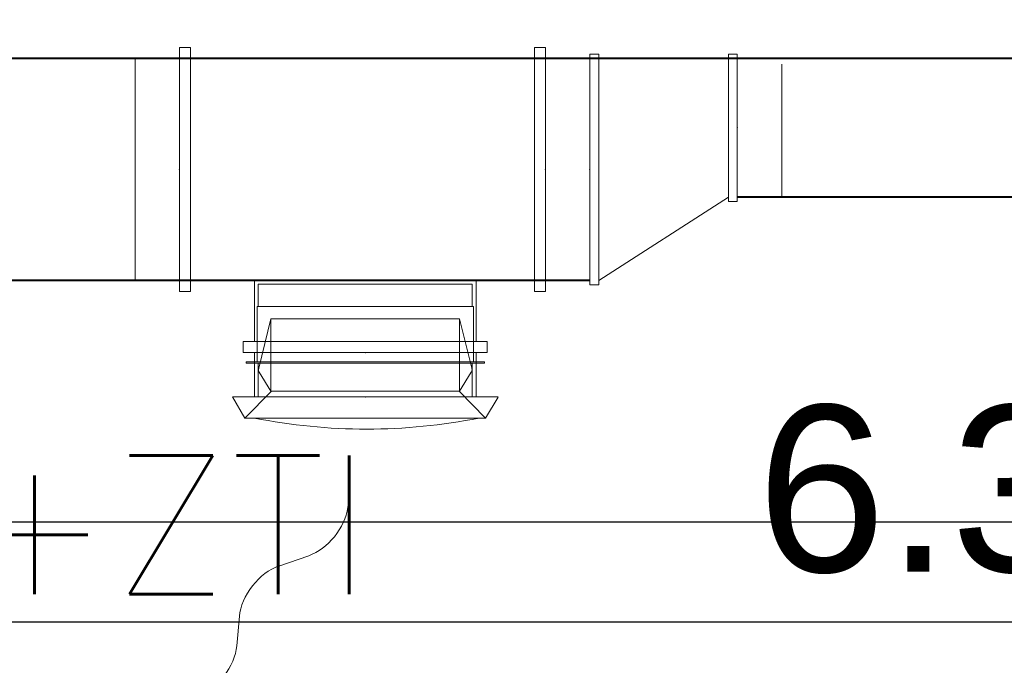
# Model space of a CAD drawing. Header units: millimetres. Extents: x -367720 to -162733, y 309172 to 337444.
# Tile 54 of 256: x -354365 to -353477, y 316581 to 317162. Entities that reach past the tile are written whole.
import ezdxf
from ezdxf.enums import TextEntityAlignment as Align

# ---------------------------------------------------------------- set-up
doc = ezdxf.new("R2010")
doc.units = ezdxf.units.MM
doc.header["$LTSCALE"] = 10
doc.header["$MEASUREMENT"] = 0
doc.linetypes.add('ACAD_ISO03W100', pattern=[30, 12, -18])
doc.layers.get('0').update_dxf_attribs({"color": 255, "lineweight": 13})
doc.layers.add('LATS_PIPE_REFRIGERANT', color=3, linetype='Continuous')
for name, color, linetype, lineweight in [('LATS_PIPE_REFRIGERANT_INDEX', 1, 'Continuous', 0), ('VZ1', 6, 'Continuous', 18), ('vzt-profese', 241, 'Continuous', 15), ('vzt-přívod', 2, 'Continuous', 40), ('vzt-spiro', 50, 'Continuous', 5), ('vzt-tenká', 2, 'Continuous', 20), ('vzt-čárkkovaná', 50, 'ACAD_ISO03W100', 9)]:
    doc.layers.add(name, color=color, linetype=linetype, lineweight=lineweight)
doc.styles.add('LATS_ANNO', font='arial.ttf')
doc.styles.add('PITSIMP8', font='pitsimp8')
doc.styles.add('ROMANS', font='ROMANS.shx', dxfattribs={"height": 80})

# ---------------------------------------------------------------- blocks, each defined once
blk = doc.blocks.new('A$C44164CF6')
at = {"layer": 'LATS_PIPE_REFRIGERANT', "ltscale": 5}
blk.add_line((-1347.39, -2210.29), (8037.42, -2210.29), dxfattribs=at)
blk.add_lwpolyline([(-1474.39, -1060.54), (-1474.39, -2300.29), (10137.42, -2300.29), (10137.42, -2750.29), (10376.55, -2750.29), (10376.55, -2633.18)], dxfattribs=at)
at = {"layer": 'LATS_PIPE_REFRIGERANT_INDEX', "color": 7, "style": 'LATS_ANNO'}
blk.add_text('6.35:12.7', height=150, dxfattribs=at).set_placement((1519.46, -2180.25), align=Align.MIDDLE_CENTER)
at = {"layer": 'VZ1', "extrusion": (0, -1, -1.22461e-16), "style": 'ROMANS', "width": 0.8, "flags": 1}
for tag, p in [('MATERIAL', (-2269.09, 3112.52, -14812.16)), ('PRIRUBA', (-2269.09, 3112.52, -14812.16)), ('PRUTOK', (-2269.09, 3112.52, -14812.16)), ('PLOCHA', (-2269.09, 3112.52, -14812.16)), ('OBVOD', (-2269.09, 3112.52, -14812.16)), ('NAZEV', (-2269.09, 3112.52, -14812.16)), ('KOTA', (-2269.09, 3112.52, -14812.16)), ('USEK', (-2269.09, 3112.52, -14812.16)), ('TVAR', (-2269.09, 3112.52, -14812.16)), ('POS', (-2269.09, 3112.52, -14812.16)), ('NB2', (-2269.09, 3112.52, -14812.16)), ('NB1', (-2269.09, 3112.52, -14812.16)), ('DB', (-2269.09, 3112.52, -14812.16)), ('DA', (-2269.09, 3112.52, -14812.16)), ('B2', (-2269.09, 3112.52, -14812.16)), ('B1', (-2269.09, 3112.52, -14812.16)), ('A2', (-2269.09, 3112.52, -14812.16)), ('A1', (-2269.09, 3112.52, -14812.16)), ('LT', (-2269.09, 3112.52, -14812.16)), ('MATERIAL', (99885.33, 3112.52, -14812.16)), ('PRIRUBA', (99885.33, 3112.52, -14812.16)), ('PRUTOK', (99885.33, 3112.52, -14812.16)), ('PLOCHA', (99885.33, 3112.52, -14812.16)), ('OBVOD', (99885.33, 3112.52, -14812.16)), ('NAZEV', (99885.33, 3112.52, -14812.16)), ('KOTA', (99885.33, 3112.52, -14812.16)), ('USEK', (99885.33, 3112.52, -14812.16)), ('TVAR', (99885.33, 3112.52, -14812.16)), ('POS', (99885.33, 3112.52, -14812.16)), ('NB2', (99885.33, 3112.52, -14812.16)), ('NB1', (99885.33, 3112.52, -14812.16)), ('DB', (99885.33, 3112.52, -14812.16)), ('DA', (99885.33, 3112.52, -14812.16)), ('B2', (99885.33, 3112.52, -14812.16)), ('B1', (99885.33, 3112.52, -14812.16)), ('A2', (99885.33, 3112.52, -14812.16)), ('A1', (99885.33, 3112.52, -14812.16)), ('LT', (99885.33, 3112.52, -14812.16))]:
    blk.add_attdef(tag, p, '', height=1, rotation=180, dxfattribs=at)
at = {"layer": 'VZ1', "extrusion": (1.22461e-16, 1, 4.44089e-16), "style": 'ROMANS', "width": 0.8, "flags": 1}
for tag, p in [('MATERIAL', (2269.09, 2852.52, 14812.16)), ('PRIRUBA', (2269.09, 2852.52, 14812.16)), ('IZOLACE', (2269.09, 2852.52, 14812.16)), ('PRUTOK', (2269.09, 2852.52, 14812.16)), ('PLOCHA', (2269.09, 2852.52, 14812.16)), ('NASTCE', (2269.09, 2852.52, 14812.16)), ('OBVOD', (2269.09, 2852.52, 14812.16)), ('NAZEV', (2269.09, 2852.52, 14812.16)), ('KOTA', (2269.09, 2852.52, 14812.16)), ('USEK', (2269.09, 2852.52, 14812.16)), ('TVAR', (2269.09, 2852.52, 14812.16)), ('POS', (2269.09, 2852.52, 14812.16)), ('NB2', (2269.09, 2852.52, 14812.16)), ('NB1', (2269.09, 2852.52, 14812.16)), ('B1', (2269.09, 2852.52, 14812.16)), ('VS', (2269.09, 2852.52, 14812.16)), ('A1', (2269.09, 2852.52, 14812.16)), ('LT', (2269.09, 2852.52, 14812.16)), ('MATERIAL', (-99885.33, 2852.52, 14812.16)), ('PRIRUBA', (-99885.33, 2852.52, 14812.16)), ('IZOLACE', (-99885.33, 2852.52, 14812.16)), ('PRUTOK', (-99885.33, 2852.52, 14812.16)), ('PLOCHA', (-99885.33, 2852.52, 14812.16)), ('NASTCE', (-99885.33, 2852.52, 14812.16)), ('OBVOD', (-99885.33, 2852.52, 14812.16)), ('NAZEV', (-99885.33, 2852.52, 14812.16)), ('KOTA', (-99885.33, 2852.52, 14812.16)), ('USEK', (-99885.33, 2852.52, 14812.16)), ('TVAR', (-99885.33, 2852.52, 14812.16)), ('POS', (-99885.33, 2852.52, 14812.16)), ('NB2', (-99885.33, 2852.52, 14812.16)), ('NB1', (-99885.33, 2852.52, 14812.16)), ('B1', (-99885.33, 2852.52, 14812.16)), ('VS', (-99885.33, 2852.52, 14812.16)), ('A1', (-99885.33, 2852.52, 14812.16)), ('LT', (-99885.33, 2852.52, 14812.16))]:
    blk.add_attdef(tag, p, '', height=1, dxfattribs=at)
at = {"layer": 'vzt-profese', "style": 'ROMANS'}
blk.add_text('EL+ZTI', height=125, rotation=0.00003, dxfattribs=at).set_placement((168.73, -2275.52))
blk = doc.blocks.new('A$C237B0669')
at = {"layer": 'vzt-spiro'}
for p, q in [((97.5, 265), (97.5, 255)), ((97.5, 265), (207.5, 265)), ((97.5, 265), (317.5, 265)), ((97.5, 265), (97.5, 255)), ((317.5, 265), (317.5, 255)), ((317.5, 265), (317.5, 255)), ((207.5, 255), (97.5, 255)), ((317.5, 255), (97.5, 255)), ((107.5, 255), (107.5, 200)), ((107.5, 255), (107.5, 200)), ((307.5, 255), (307.5, 200)), ((307.5, 255), (307.5, 200)), ((40, 210), (50, 210)), ((40, 210), (50, 210)), ((40, -10), (40, 210)), ((50, 210), (50, -10)), ((370, 210), (360, 210)), ((370, 210), (360, 210)), ((360, 210), (360, -10)), ((370, -10), (370, 210)), ((50, 200), (107.5, 200)), ((50, 200), (107.5, 200)), ((360, 200), (307.5, 200)), ((360, 200), (307.5, 200)), ((40, -10), (40, 100)), ((50, 100), (50, -10)), ((360, 100), (360, -10)), ((370, -10), (370, 100)), ((50, 0), (107.5, 0)), ((50, 0), (360, 0)), ((40, -10), (50, -10)), ((40, -10), (50, -10)), ((370, -10), (360, -10)), ((370, -10), (360, -10))]:
    blk.add_line(p, q, dxfattribs=at)
for p in [(207.5, 265), (40, 100), (370, 100)]:
    blk.add_point(p, dxfattribs=at)
at = {"layer": 'vzt-čárkkovaná'}
for p, q in [((107.5, 305), (107.5, 265)), ((207.5, 305), (107.5, 305)), ((307.5, 305), (107.5, 305)), ((107.5, 305), (107.5, 265)), ((307.5, 305), (307.5, 265)), ((307.5, 305), (307.5, 265)), ((0, 200), (40, 200)), ((0, 200), (40, 200)), ((0, 200), (0, 0)), ((410, 200), (370, 200)), ((410, 200), (370, 200)), ((410, 200), (410, 0)), ((0, 100), (0, 0)), ((410, 100), (410, 0)), ((0, 0), (40, 0)), ((0, 0), (40, 0)), ((410, 0), (370, 0)), ((410, 0), (370, 0))]:
    blk.add_line(p, q, dxfattribs=at)
blk = doc.blocks.new('A$C29C036A4')
at = {"layer": 'vzt-tenká'}
for p, q in [((-19, 108.5), (-0.12, 119.89)), ((0, 119.71), (0, 0)), ((-19, 0), (-19, 108.5)), ((-19, 0), (-19, -108.5)), ((0, -119.84), (0, 0)), ((-19, -108.5), (0, -119.84))]:
    blk.add_line(p, q, dxfattribs=at)
blk.add_arc((490.82, 1.25), 519.82, 168.74335, 191.25665, dxfattribs=at)
blk.add_point((0, 0), dxfattribs=at)
at = {"layer": 'vzt-čárkkovaná'}
for p, q in [((-19, 108.5), (5.1, 84.64)), ((30.52, 107.42), (30.52, 0)), ((30.52, 107.42), (31.52, 107.42)), ((31.52, 107.42), (31.52, 0)), ((0, 96.5), (30.52, 96.5)), ((22.3, 95.52), (5.32, 85.02)), ((70.41, 85), (25.84, 95.98)), ((31.52, 97.5), (81.61, 97.5)), ((81.61, 97.5), (81.61, 0)), ((81.61, 96.5), (101.69, 96.5)), ((101.69, 0), (101.69, 96.5)), ((4.66, 85), (70.41, 85)), ((5.1, 84.64), (5.1, 0)), ((70.41, 85), (70.41, 0)), ((5.1, -84.64), (5.1, 0)), ((30.52, -107.41), (30.52, 0)), ((31.52, -107.41), (31.52, 0)), ((70.41, -85), (70.41, 0)), ((81.61, -97.5), (81.61, 0)), ((101.69, 0), (101.69, -96.5)), ((-19, -108.5), (5.1, -84.64)), ((4.66, -85), (70.41, -85)), ((4.66, -85), (70.41, -85)), ((22.3, -95.52), (5.32, -85.02)), ((70.41, -85), (25.84, -95.98)), ((0, -96.5), (30.52, -96.5)), ((31.52, -97.5), (81.61, -97.5)), ((81.61, -96.5), (101.69, -96.5)), ((30.52, -107.41), (31.52, -107.41))]:
    blk.add_line(p, q, dxfattribs=at)
for centre, start, end in [((24.37, 93.36), 60.75873, 133.74605), ((24.37, -93.36), 226.25395, 299.24127)]:
    blk.add_arc(centre, 3, start, end, dxfattribs=at)
blk = doc.blocks.new('2DLUK051')
at = {"color": 0, "linetype": 'ByBlock'}
for p, q in [((0.0368, 0.572), (0.0234, 0.5864)), ((-0.029, 0.372), (0.033, 0.4318)), ((0.029, 0.172), (-0.029, 0.228)), ((-0.05, -0.0482), (0.029, 0.028)), ((0, -0.3), (-0.0694, -0.1663)), ((-0.1038, -0.3), (0, -0.5)), ((-0.1038, -0.3), (0, -0.3)), ((0, -0.5), (0.1038, -0.3)), ((0.1038, -0.3), (0, -0.3))]:
    blk.add_line(p, q, dxfattribs=at)
for centre, start, end in [((-0.0364, 0.5038), 313.9193, 42.9591), ((0.0403, 0.3), 133.9193, 226.0807), ((-0.0403, 0.1), 313.9193, 46.0807), ((0.0193, -0.1202), 133.9193, 207.4395)]:
    blk.add_arc(centre, 0.1, start, end, dxfattribs=at)
blk.add_solid([(-0.1038, -0.3), (0.1038, -0.3), (0, -0.5)], dxfattribs=at)
at = {"linetype": 'ByBlock', "style": 'PITSIMP8', "flags": 9}
for tag, p in [('BEZEICHNUNG', (-0.1081, 0.1756)), ('RAUM/GRUPPE', (-0.1081, 0.1556)), ('POS.NR.G-LV', (-0.1081, 0.1356)), ('FABRIKAT', (-0.1081, 0.1156)), ('TYP', (-0.1081, 0.0956)), ('KENNUNG', (-0.1081, 0.0756)), ('LEISTUNG', (-0.1081, 0.0556)), ('VOLUMENSTROM', (-0.1081, 0.0356)), ('DRUCK/-STUFE', (-0.1081, 0.0156)), ('ANSCHLUSS', (-0.1081, -0.0044)), ('GROESSE', (-0.1081, -0.0244)), ('DN', (-0.1081, -0.0444)), ('TEMPERATUR', (-0.1081, -0.0644)), ('DREHZAHL', (-0.1081, -0.0844)), ('SCHUTZART', (-0.1081, -0.1044)), ('SPANNUNG/FREQUENZ', (-0.1081, -0.1244)), ('GEWICHT', (-0.1081, -0.1444)), ('FREI', (-0.1081, -0.1644)), ('FREI', (-0.1081, -0.1844)), ('FREI', (-0.1081, -0.2044))]:
    blk.add_attdef(tag, text='', height=0.01, dxfattribs=at).set_placement(p, align=Align.MIDDLE)
blk = doc.blocks.new('A$C17AE71B9')
at = {"layer": 'vzt-spiro'}
for p, q in [((0, 4), (0, -204)), ((0, 4), (8, 4)), ((8, 4), (8, -204)), ((8, 0), (125, 0)), ((125, 4), (125, -129)), ((133, 4), (125, 4)), ((133, 4), (133, -129)), ((125, -125), (8, -200)), ((133, -129), (125, -129)), ((0, -204), (8, -204))]:
    blk.add_line(p, q, dxfattribs=at)
for p in [(133, -62.5), (0, -100)]:
    blk.add_point(p, dxfattribs=at)
at = {"layer": 'vzt-čárkkovaná'}
for p, q in [((-40, -200), (-40, 0)), ((-40, 0), (0, 0)), ((173, 0), (133, 0)), ((173, -125), (173, 0)), ((173, -125), (133, -125)), ((-40, -200), (0, -200))]:
    blk.add_line(p, q, dxfattribs=at)
blk = doc.blocks.new('A$C44067DDB')
at = {"layer": 'vzt-přívod'}
for p, q in [((12770.5502, 4507.3146), (6099.3549, 4507.3146)), ((12770.5502, 4507.3146), (6099.3549, 4507.3146)), ((12770.5502, 4382.3146), (11565.0165, 4382.3146)), ((12770.5502, 4382.3146), (11565.0165, 4382.3146)), ((11432.0165, 4307.3146), (6099.3549, 4307.3146))]:
    blk.add_line(p, q, dxfattribs=at)
at = {"xscale": -1, "rotation": 180}
blk.add_blockref('A$C237B0669', (11022.0165, 4507.3146), dxfattribs=at)
blk.add_blockref('A$C17AE71B9', (11432.0165, 4507.3146))
at = {"layer": 'vzt-přívod', "lineweight": 30, "xscale": -1, "rotation": 270}
blk.add_blockref('A$C29C036A4', (11229.5165, 4202.3146), dxfattribs=at)
at = {"layer": 'vzt-tenká', "xscale": 250.0000000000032, "yscale": 400, "zscale": 250.0000000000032, "rotation": 321.9358280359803}
blk.add_blockref('2DLUK051', (11065.5722, 3928.3281), dxfattribs=at)
at = {"layer": 'VZ1', "extrusion": (1.04009e-13, 1, -4.87544e-15), "style": 'ROMANS', "width": 0.8, "flags": 1}
for tag in ['KOTA', 'USEK', 'TVAR', 'POS', 'NB2', 'NB1', 'VS', 'LT', 'D']:
    blk.add_attdef(tag, (-111318.983, 5039.0799, 11669.1415), '', height=1, dxfattribs=at)
at = {"layer": 'VZ1', "extrusion": (1, -3.06152e-16, 0), "style": 'ROMANS', "width": 0.8, "flags": 1}
for tag in ['NB2', 'NB1', 'PRUTOK', 'USEK', 'KOTA', 'NAZEV', 'PRIRUBA2', 'POS', 'MATERIAL', 'PRUMER', 'PLOCHA', 'LT', 'UHEL', 'R', 'D', 'TVAR']:
    blk.add_attdef(tag, (11669.1415, 5039.0799, 111318.983), '', height=1, rotation=90, dxfattribs=at)
at = {"layer": 'VZ1', "extrusion": (-2.71917e-32, 1, -4.44089e-16), "style": 'ROMANS', "width": 0.8, "flags": 1}
for tag, p in [('MATERIAL', (-177204.9859, 2943.2966, 11491.6104)), ('PRIRUBA', (-177204.9859, 2943.2966, 11491.6104)), ('PRUTOK', (-177204.9859, 2943.2966, 11491.6104)), ('PLOCHA', (-177204.9859, 2943.2966, 11491.6104)), ('OBVOD', (-177204.9859, 2943.2966, 11491.6104)), ('NAZEV', (-177204.9859, 2943.2966, 11491.6104)), ('KOTA', (-177204.9859, 2943.2966, 11491.6104)), ('USEK', (-177204.9859, 2943.2966, 11491.6104)), ('TVAR', (-177204.9859, 2943.2966, 11491.6104)), ('NBN', (-177204.9859, 2943.2966, 11491.6104)), ('POS', (-177204.9859, 2943.2966, 11491.6104)), ('NB3', (-177204.9859, 2943.2966, 11491.6104)), ('VS', (-177204.9859, 2943.2966, 11491.6104)), ('LT', (-177204.9859, 2943.2966, 11491.6104)), ('B', (-177204.9859, 2943.2966, 11491.6104)), ('R', (-177204.9859, 2943.2966, 11491.6104)), ('A', (-177204.9859, 2943.2966, 11491.6104)), ('MATERIAL', (-11332.888, 6131.7212, 9501.275)), ('MATERIAL', (-11332.9671, 2943.2966, 9501.275)), ('PRIRUBA', (-11332.888, 6131.7212, 9501.275)), ('PRIRUBA', (-11332.9671, 2943.2966, 9501.275)), ('PRUTOK', (-11332.888, 6131.7212, 9501.275)), ('PRUTOK', (-11332.9671, 2943.2966, 9501.275)), ('PLOCHA', (-11332.888, 6131.7212, 9501.275)), ('PLOCHA', (-11332.9671, 2943.2966, 9501.275)), ('OBVOD', (-11332.888, 6131.7212, 9501.275)), ('OBVOD', (-11332.9671, 2943.2966, 9501.275)), ('NAZEV', (-11332.888, 6131.7212, 9501.275)), ('NAZEV', (-11332.9671, 2943.2966, 9501.275)), ('KOTA', (-11332.888, 6131.7212, 9501.275)), ('USEK', (-11332.888, 6131.7212, 9501.275)), ('KOTA', (-11332.9671, 2943.2966, 9501.275)), ('USEK', (-11332.9671, 2943.2966, 9501.275)), ('TVAR', (-11332.888, 6131.7212, 9501.275)), ('TVAR', (-11332.9671, 2943.2966, 9501.275)), ('NBN', (-11332.888, 6131.7212, 9501.275)), ('NBN', (-11332.9671, 2943.2966, 9501.275)), ('POS', (-11332.888, 6131.7212, 9501.275)), ('NB3', (-11332.888, 6131.7212, 9501.275)), ('POS', (-11332.9671, 2943.2966, 9501.275)), ('NB3', (-11332.9671, 2943.2966, 9501.275)), ('VS', (-11332.888, 6131.7212, 9501.275)), ('LT', (-11332.888, 6131.7212, 9501.275)), ('VS', (-11332.9671, 2943.2966, 9501.275)), ('LT', (-11332.9671, 2943.2966, 9501.275)), ('B', (-11332.888, 6131.7212, 9501.275)), ('R', (-11332.888, 6131.7212, 9501.275)), ('A', (-11332.888, 6131.7212, 9501.275)), ('B', (-11332.9671, 2943.2966, 9501.275)), ('R', (-11332.9671, 2943.2966, 9501.275)), ('A', (-11332.9671, 2943.2966, 9501.275)), ('MATERIAL', (-109446.9123, 2943.2966, 9501.275)), ('PRIRUBA', (-109446.9123, 2943.2966, 9501.275)), ('PRUTOK', (-109446.9123, 2943.2966, 9501.275)), ('PLOCHA', (-109446.9123, 2943.2966, 9501.275)), ('OBVOD', (-109446.9123, 2943.2966, 9501.275)), ('NAZEV', (-109446.9123, 2943.2966, 9501.275)), ('KOTA', (-109446.9123, 2943.2966, 9501.275)), ('USEK', (-109446.9123, 2943.2966, 9501.275)), ('TVAR', (-109446.9123, 2943.2966, 9501.275)), ('NBN', (-109446.9123, 2943.2966, 9501.275)), ('POS', (-109446.9123, 2943.2966, 9501.275)), ('NB3', (-109446.9123, 2943.2966, 9501.275)), ('VS', (-109446.9123, 2943.2966, 9501.275)), ('LT', (-109446.9123, 2943.2966, 9501.275)), ('B', (-109446.9123, 2943.2966, 9501.275)), ('R', (-109446.9123, 2943.2966, 9501.275)), ('A', (-109446.9123, 2943.2966, 9501.275))]:
    blk.add_attdef(tag, p, '', height=1, dxfattribs=at)
at = {"layer": 'VZ1', "extrusion": (-1, 0, 0), "style": 'ROMANS', "width": 0.8, "flags": 1}
for tag, p in [('NB3', (-11312.8354, 2943.2966, -178642.0188)), ('PRUTOK', (-11312.8354, 2943.2966, -178642.0188)), ('USEK', (-11312.8354, 2943.2966, -178642.0188)), ('VS', (-11312.8354, 2943.2966, -178642.0188)), ('NAZEV', (-11312.8354, 2943.2966, -178642.0188)), ('KOTA', (-11312.8354, 2943.2966, -178642.0188)), ('POS', (-11312.8354, 2943.2966, -178642.0188)), ('MATERIAL', (-11312.8354, 2943.2966, -178642.0188)), ('PRIRUBA', (-11312.8354, 2943.2966, -178642.0188)), ('PLOCHA', (-11312.8354, 2943.2966, -178642.0188)), ('OBVOD', (-11312.8354, 2943.2966, -178642.0188)), ('R', (-11312.8354, 2943.2966, -178642.0188)), ('LT', (-11312.8354, 2943.2966, -178642.0188)), ('B', (-11312.8354, 2943.2966, -178642.0188)), ('A', (-11312.8354, 2943.2966, -178642.0188)), ('TVAR', (-11312.8354, 2943.2966, -178642.0188)), ('NB3', (-9322.5, 6131.7212, -12769.9209)), ('PRUTOK', (-9322.5, 6131.7212, -12769.9209)), ('USEK', (-9322.5, 6131.7212, -12769.9209)), ('VS', (-9322.5, 6131.7212, -12769.9209)), ('NAZEV', (-9322.5, 6131.7212, -12769.9209)), ('KOTA', (-9322.5, 6131.7212, -12769.9209)), ('POS', (-9322.5, 6131.7212, -12769.9209)), ('MATERIAL', (-9322.5, 6131.7212, -12769.9209)), ('PRIRUBA', (-9322.5, 6131.7212, -12769.9209)), ('PLOCHA', (-9322.5, 6131.7212, -12769.9209)), ('OBVOD', (-9322.5, 6131.7212, -12769.9209)), ('R', (-9322.5, 6131.7212, -12769.9209)), ('LT', (-9322.5, 6131.7212, -12769.9209)), ('B', (-9322.5, 6131.7212, -12769.9209)), ('A', (-9322.5, 6131.7212, -12769.9209)), ('TVAR', (-9322.5, 6131.7212, -12769.9209)), ('NB3', (-9322.5, 2943.2966, -12770)), ('PRUTOK', (-9322.5, 2943.2966, -12770)), ('USEK', (-9322.5, 2943.2966, -12770)), ('VS', (-9322.5, 2943.2966, -12770)), ('NAZEV', (-9322.5, 2943.2966, -12770)), ('KOTA', (-9322.5, 2943.2966, -12770)), ('POS', (-9322.5, 2943.2966, -12770)), ('MATERIAL', (-9322.5, 2943.2966, -12770)), ('PRIRUBA', (-9322.5, 2943.2966, -12770)), ('PLOCHA', (-9322.5, 2943.2966, -12770)), ('OBVOD', (-9322.5, 2943.2966, -12770)), ('R', (-9322.5, 2943.2966, -12770)), ('LT', (-9322.5, 2943.2966, -12770)), ('B', (-9322.5, 2943.2966, -12770)), ('A', (-9322.5, 2943.2966, -12770)), ('TVAR', (-9322.5, 2943.2966, -12770)), ('NB3', (-9322.5, 2943.2966, -110883.9452)), ('PRUTOK', (-9322.5, 2943.2966, -110883.9452)), ('USEK', (-9322.5, 2943.2966, -110883.9452)), ('VS', (-9322.5, 2943.2966, -110883.9452)), ('NAZEV', (-9322.5, 2943.2966, -110883.9452)), ('KOTA', (-9322.5, 2943.2966, -110883.9452)), ('POS', (-9322.5, 2943.2966, -110883.9452)), ('MATERIAL', (-9322.5, 2943.2966, -110883.9452)), ('PRIRUBA', (-9322.5, 2943.2966, -110883.9452)), ('PLOCHA', (-9322.5, 2943.2966, -110883.9452)), ('OBVOD', (-9322.5, 2943.2966, -110883.9452)), ('R', (-9322.5, 2943.2966, -110883.9452)), ('LT', (-9322.5, 2943.2966, -110883.9452)), ('B', (-9322.5, 2943.2966, -110883.9452)), ('A', (-9322.5, 2943.2966, -110883.9452)), ('TVAR', (-9322.5, 2943.2966, -110883.9452))]:
    blk.add_attdef(tag, p, '', height=1, rotation=270, dxfattribs=at)
at = {"layer": 'VZ1', "extrusion": (1, -2.32324e-14, 0), "style": 'ROMANS', "width": 0.8, "flags": 1}
for tag in ['NB2', 'NB1', 'PRUTOK', 'USEK', 'KOTA', 'NAZEV', 'PRIRUBA2', 'POS', 'MATERIAL', 'PRUMER', 'PLOCHA', 'LT', 'UHEL', 'R', 'D', 'TVAR']:
    blk.add_attdef(tag, (11224.1742, 2147.9426, 13745.0379), '', height=1, rotation=270, dxfattribs=at)
at = {"layer": 'VZ1', "extrusion": (-1.83691e-16, -1, 0), "style": 'ROMANS', "width": 0.8, "flags": 1}
for tag in ['POZNAMKA', 'NB2', 'NB1', 'DATA-HODNOTA', 'DATA-KLIC', 'PRUTOK', 'USEK', 'DRUHTLUM', 'ZETA', 'PR', 'TYP', 'NAZEV', 'POS', 'VETA']:
    blk.add_attdef(tag, (111863.9472, 3000, -10940.785), '', height=1, dxfattribs=at)
at = {"layer": 'VZ1', "extrusion": (0, 1, -1.26974e-15), "style": 'ROMANS', "width": 0.8, "flags": 1}
for tag in ['PRIRUBA2', 'MATERIAL', 'PRUMER', 'IZOLACE', 'PRUTOK', 'PLOCHA', 'NASTCE', 'NAZEV', 'KOTA', 'USEK', 'TVAR', 'POS', 'NB2', 'NB1', 'VS', 'LT', 'D']:
    blk.add_attdef(tag, (-111858.983, 2389.3275, 10075), '', height=1, dxfattribs=at)
at = {"layer": 'VZ1', "style": 'ROMANS', "width": 0.8, "flags": 1}
for tag in ['VS', 'OBVOD', 'USEK', 'IZOLACE', 'NASTCE', 'PRUTOK', 'KOTA', 'POS', 'PRIRUBA', 'PLOCHA', 'A1', 'TVAR', 'NB2', 'NB1', 'NAZEV', 'MATERIAL', 'LT', 'B1']:
    blk.add_attdef(tag, (12740, 9530), '', height=1, rotation=270, dxfattribs=at)
at = {"layer": 'VZ1', "extrusion": (0, -1, 0), "style": 'ROMANS', "width": 0.8, "flags": 1}
for tag, p in [('NBN', (179201.405, 2639.0523, -9490.3354)), ('NB3', (179201.405, 2639.0523, -9490.3354)), ('PRUTOK', (179201.405, 2639.0523, -9490.3354)), ('USEK', (179201.405, 2639.0523, -9490.3354)), ('VS', (179201.405, 2639.0523, -9490.3354)), ('NAZEV', (179201.405, 2639.0523, -9490.3354)), ('KOTA', (179201.405, 2639.0523, -9490.3354)), ('POS', (179201.405, 2639.0523, -9490.3354)), ('MATERIAL', (179201.405, 2639.0523, -9490.3354)), ('PRIRUBA', (179201.405, 2639.0523, -9490.3354)), ('PLOCHA', (179201.405, 2639.0523, -9490.3354)), ('OBVOD', (179201.405, 2639.0523, -9490.3354)), ('R', (179201.405, 2639.0523, -9490.3354)), ('LT', (179201.405, 2639.0523, -9490.3354)), ('B', (179201.405, 2639.0523, -9490.3354)), ('A', (179201.405, 2639.0523, -9490.3354)), ('TVAR', (179201.405, 2639.0523, -9490.3354)), ('NBN', (13329.3863, 2639.0523, -7500)), ('NB3', (13329.3863, 2639.0523, -7500)), ('PRUTOK', (13329.3863, 2639.0523, -7500)), ('USEK', (13329.3863, 2639.0523, -7500)), ('VS', (13329.3863, 2639.0523, -7500)), ('NAZEV', (13329.3863, 2639.0523, -7500)), ('KOTA', (13329.3863, 2639.0523, -7500)), ('POS', (13329.3863, 2639.0523, -7500)), ('MATERIAL', (13329.3863, 2639.0523, -7500)), ('PRIRUBA', (13329.3863, 2639.0523, -7500)), ('PLOCHA', (13329.3863, 2639.0523, -7500)), ('OBVOD', (13329.3863, 2639.0523, -7500)), ('R', (13329.3863, 2639.0523, -7500)), ('LT', (13329.3863, 2639.0523, -7500)), ('B', (13329.3863, 2639.0523, -7500)), ('A', (13329.3863, 2639.0523, -7500)), ('TVAR', (13329.3863, 2639.0523, -7500)), ('TVAR', (111443.3315, 2639.0523, -7500)), ('A', (111443.3315, 2639.0523, -7500)), ('B', (111443.3315, 2639.0523, -7500)), ('LT', (111443.3315, 2639.0523, -7500)), ('R', (111443.3315, 2639.0523, -7500)), ('OBVOD', (111443.3315, 2639.0523, -7500)), ('PLOCHA', (111443.3315, 2639.0523, -7500)), ('PRIRUBA', (111443.3315, 2639.0523, -7500)), ('MATERIAL', (111443.3315, 2639.0523, -7500)), ('POS', (111443.3315, 2639.0523, -7500)), ('KOTA', (111443.3315, 2639.0523, -7500)), ('NAZEV', (111443.3315, 2639.0523, -7500)), ('VS', (111443.3315, 2639.0523, -7500)), ('USEK', (111443.3315, 2639.0523, -7500)), ('PRUTOK', (111443.3315, 2639.0523, -7500)), ('NB3', (111443.3315, 2639.0523, -7500)), ('NBN', (111443.3315, 2639.0523, -7500)), ('NBN', (111443.3315, 2639.0523, -7500)), ('NB3', (111443.3315, 2639.0523, -7500)), ('PRUTOK', (111443.3315, 2639.0523, -7500)), ('USEK', (111443.3315, 2639.0523, -7500)), ('VS', (111443.3315, 2639.0523, -7500)), ('NAZEV', (111443.3315, 2639.0523, -7500)), ('KOTA', (111443.3315, 2639.0523, -7500)), ('POS', (111443.3315, 2639.0523, -7500)), ('MATERIAL', (111443.3315, 2639.0523, -7500)), ('PRIRUBA', (111443.3315, 2639.0523, -7500)), ('PLOCHA', (111443.3315, 2639.0523, -7500)), ('OBVOD', (111443.3315, 2639.0523, -7500)), ('R', (111443.3315, 2639.0523, -7500)), ('LT', (111443.3315, 2639.0523, -7500)), ('B', (111443.3315, 2639.0523, -7500)), ('A', (111443.3315, 2639.0523, -7500)), ('TVAR', (111443.3315, 2639.0523, -7500))]:
    blk.add_attdef(tag, p, '', height=1, rotation=90, dxfattribs=at)
at = {"layer": 'VZ1', "extrusion": (2.83287e-14, -1, 0), "style": 'ROMANS', "width": 0.8, "flags": 1}
for tag, p in [('IZOLACE', (4619.6938, 3000, -5099.5832)), ('NASTCE', (4619.6938, 3000, -5099.5832)), ('NB2', (4619.6938, 3000, -5099.5832)), ('NB1', (4619.6938, 3000, -5099.5832)), ('VS', (4619.6938, 3000, -5099.5832)), ('PRUTOK', (4619.6938, 3000, -5099.5832)), ('USEK', (4619.6938, 3000, -5099.5832)), ('KOTA', (4619.6938, 3000, -5099.5832)), ('NAZEV', (4619.6938, 3000, -5099.5832)), ('PRIRUBA2', (4619.6938, 3000, -5099.5832)), ('POS', (4619.6938, 3000, -5099.5832)), ('MATERIAL', (4619.6938, 3000, -5099.5832)), ('PRUMER', (4619.6938, 3000, -5099.5832)), ('PLOCHA', (4619.6938, 3000, -5099.5832)), ('LT', (4619.6938, 3000, -5099.5832)), ('D', (4619.6938, 3000, -5099.5832)), ('TVAR', (4619.6938, 3000, -5099.5832)), ('IZOLACE', (102733.639, 3000, -4512.6709)), ('NASTCE', (102733.639, 3000, -4512.6709)), ('NB2', (102733.639, 3000, -4512.6709)), ('NB1', (102733.639, 3000, -4512.6709)), ('VS', (102733.639, 3000, -4512.6709)), ('PRUTOK', (102733.639, 3000, -4512.6709)), ('USEK', (102733.639, 3000, -4512.6709)), ('KOTA', (102733.639, 3000, -4512.6709)), ('NAZEV', (102733.639, 3000, -4512.6709)), ('PRIRUBA2', (102733.639, 3000, -4512.6709)), ('POS', (102733.639, 3000, -4512.6709)), ('MATERIAL', (102733.639, 3000, -4512.6709)), ('PRUMER', (102733.639, 3000, -4512.6709)), ('PLOCHA', (102733.639, 3000, -4512.6709)), ('LT', (102733.639, 3000, -4512.6709)), ('D', (102733.639, 3000, -4512.6709)), ('TVAR', (102733.639, 3000, -4512.6709))]:
    blk.add_attdef(tag, p, '', height=1, dxfattribs=at)
at = {"layer": 'vzt-přívod', "lineweight": 30, "extrusion": (-1, 0, 0), "style": 'ROMANS', "width": 0.8, "flags": 1}
for p in [(-11312.8354, 2943.2966, -178642.0188), (-9322.5, 6131.7212, -12769.9209), (-9322.5, 2943.2966, -12770), (-9322.5, 2943.2966, -110883.9452)]:
    blk.add_attdef('NBN', p, '', height=1, rotation=270, dxfattribs=at)
at = {"layer": 'vzt-přívod', "lineweight": 30, "extrusion": (0.707107, 0.707107, 0), "style": 'ROMANS', "width": 0.8, "flags": 1}
for tag, p in [('PRIRUBA2', (-1079.1254, 2936.5022, 15975.6328)), ('MATERIAL', (-1079.1254, 2936.5022, 15975.6328)), ('PRUMER', (-1079.1254, 2936.5022, 15975.6328)), ('IZOLACE', (-1079.1254, 2936.5022, 15975.6328)), ('PRUTOK', (-1079.1254, 2936.5022, 15975.6328)), ('PLOCHA', (-1079.1254, 2936.5022, 15975.6328)), ('NASTCE', (-1079.1254, 2936.5022, 15975.6328)), ('NAZEV', (-1079.1254, 2936.5022, 15975.6328)), ('KOTA', (-1079.1254, 2936.5022, 15975.6328)), ('USEK', (-1079.1254, 2936.5022, 15975.6328)), ('TVAR', (-1079.1254, 2936.5022, 15975.6328)), ('POS', (-1079.1254, 2936.5022, 15975.6328)), ('NB2', (-1079.1254, 2936.5022, 15975.6328)), ('NB1', (-1079.1254, 2936.5022, 15975.6328)), ('VS', (-1079.1254, 2936.5022, 15975.6328)), ('LT', (-1079.1254, 2936.5022, 15975.6328)), ('D', (-1079.1254, 2936.5022, 15975.6328)), ('PRIRUBA2', (-70456.1614, 2936.5022, 85352.6688)), ('MATERIAL', (-70456.1614, 2936.5022, 85352.6688)), ('PRUMER', (-70456.1614, 2936.5022, 85352.6688)), ('IZOLACE', (-70456.1614, 2936.5022, 85352.6688)), ('PRUTOK', (-70456.1614, 2936.5022, 85352.6688)), ('PLOCHA', (-70456.1614, 2936.5022, 85352.6688)), ('NASTCE', (-70456.1614, 2936.5022, 85352.6688)), ('NAZEV', (-70456.1614, 2936.5022, 85352.6688)), ('KOTA', (-70456.1614, 2936.5022, 85352.6688)), ('USEK', (-70456.1614, 2936.5022, 85352.6688)), ('TVAR', (-70456.1614, 2936.5022, 85352.6688)), ('POS', (-70456.1614, 2936.5022, 85352.6688)), ('NB2', (-70456.1614, 2936.5022, 85352.6688)), ('NB1', (-70456.1614, 2936.5022, 85352.6688)), ('VS', (-70456.1614, 2936.5022, 85352.6688)), ('LT', (-70456.1614, 2936.5022, 85352.6688)), ('D', (-70456.1614, 2936.5022, 85352.6688))]:
    blk.add_attdef(tag, p, '', height=1, dxfattribs=at)
at = {"layer": 'vzt-přívod', "lineweight": 30, "style": 'ROMANS', "width": 0.8, "flags": 1}
for tag, p in [('USEK', (11882.7585, 10460.1981, 2936.5022)), ('UHEL', (11882.7585, 10460.1981, 2936.5022)), ('PRUTOK', (11882.7585, 10460.1981, 2936.5022)), ('KOTA', (11882.7585, 10460.1981, 2936.5022)), ('PRIRUBA2', (11882.7585, 10460.1981, 2936.5022)), ('POS', (11882.7585, 10460.1981, 2936.5022)), ('PRUMER', (11882.7585, 10460.1981, 2936.5022)), ('PLOCHA', (11882.7585, 10460.1981, 2936.5022)), ('TVAR', (11882.7585, 10460.1981, 2936.5022)), ('NB2', (11882.7585, 10460.1981, 2936.5022)), ('NB1', (11882.7585, 10460.1981, 2936.5022)), ('NAZEV', (11882.7585, 10460.1981, 2936.5022)), ('MATERIAL', (11882.7585, 10460.1981, 2936.5022)), ('LT', (11882.7585, 10460.1981, 2936.5022)), ('R', (11882.7585, 10460.1981, 2936.5022)), ('D', (11882.7585, 10460.1981, 2936.5022)), ('USEK', (109996.7036, 10460.1981, 2936.5022)), ('UHEL', (109996.7036, 10460.1981, 2936.5022)), ('PRUTOK', (109996.7036, 10460.1981, 2936.5022)), ('KOTA', (109996.7036, 10460.1981, 2936.5022)), ('PRIRUBA2', (109996.7036, 10460.1981, 2936.5022)), ('POS', (109996.7036, 10460.1981, 2936.5022)), ('PRUMER', (109996.7036, 10460.1981, 2936.5022)), ('PLOCHA', (109996.7036, 10460.1981, 2936.5022)), ('TVAR', (109996.7036, 10460.1981, 2936.5022)), ('NB2', (109996.7036, 10460.1981, 2936.5022)), ('NB1', (109996.7036, 10460.1981, 2936.5022)), ('NAZEV', (109996.7036, 10460.1981, 2936.5022)), ('MATERIAL', (109996.7036, 10460.1981, 2936.5022)), ('LT', (109996.7036, 10460.1981, 2936.5022)), ('R', (109996.7036, 10460.1981, 2936.5022)), ('D', (109996.7036, 10460.1981, 2936.5022))]:
    blk.add_attdef(tag, p, '', height=1, rotation=270, dxfattribs=at)
at = {"layer": 'vzt-přívod', "lineweight": 30, "extrusion": (-1, 0, 1.77636e-15), "style": 'ROMANS', "width": 0.8, "flags": 1}
for tag in ['IZOLACE', 'NASTCE', 'NB2', 'NB1', 'VS', 'PRUTOK', 'USEK', 'KOTA', 'NAZEV', 'POS', 'MATERIAL', 'PRIRUBA', 'PLOCHA', 'OBVOD', 'LT', 'B1', 'A1', 'TVAR']:
    blk.add_attdef(tag, (-9530, 2813.2966, -12620), '', height=1, dxfattribs=at)

msp = doc.modelspace()

# ---------------------------------------------------------------- block references
msp.add_blockref('A$C44164CF6', (-354782.86, 318920.06))

# ---------------------------------------------------------------- next in the draw order: block references
msp.add_blockref('A$C44067DDB', (-365282.86, 312620.06))

doc.saveas('drawing.dxf')
